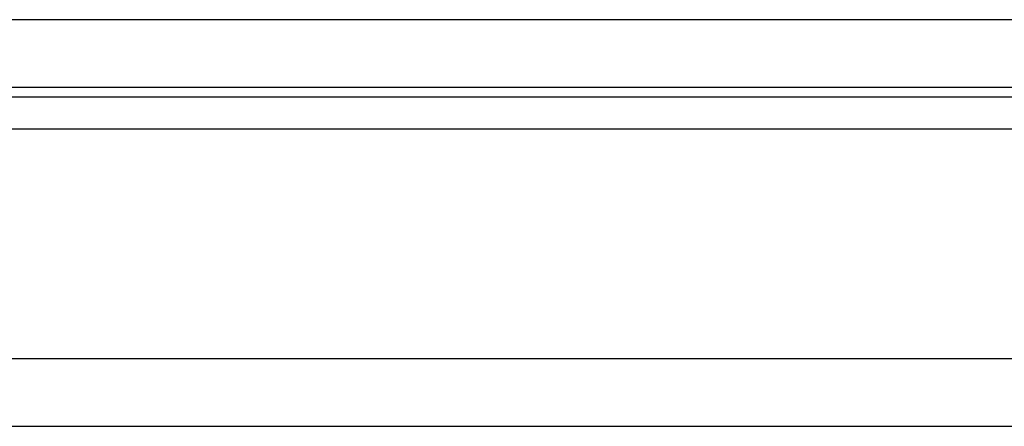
# Model space of a CAD drawing. Header units: millimetres. Extents: x 26 to 424, y -225 to -85.
# Tile 23 of 54: x 305.06 to 326.85, y -204.55 to -195.55. Entities that reach past the tile are written whole.
import ezdxf

# ---------------------------------------------------------------- set-up
doc = ezdxf.new("R2010")
doc.units = ezdxf.units.MM
doc.header["$LTSCALE"] = 0.15
doc.layers.add('OUT', color=3, linetype='CONTINUOUS')

msp = doc.modelspace()

# ---------------------------------------------------------------- linework, layer by layer
at = {"layer": 'OUT', "color": 0}
for p, q in [((380.801, -195.549), (257.801, -195.549)), ((380.801, -197.049), (257.801, -197.049)), ((219.694, -197.256), (422.831, -197.256)), ((219.334, -197.963), (422.831, -197.963)), ((218.944, -203.049), (422.831, -203.049)), ((172.831, -204.549), (422.831, -204.549))]:
    msp.add_line(p, q, dxfattribs=at)

doc.saveas('drawing.dxf')
